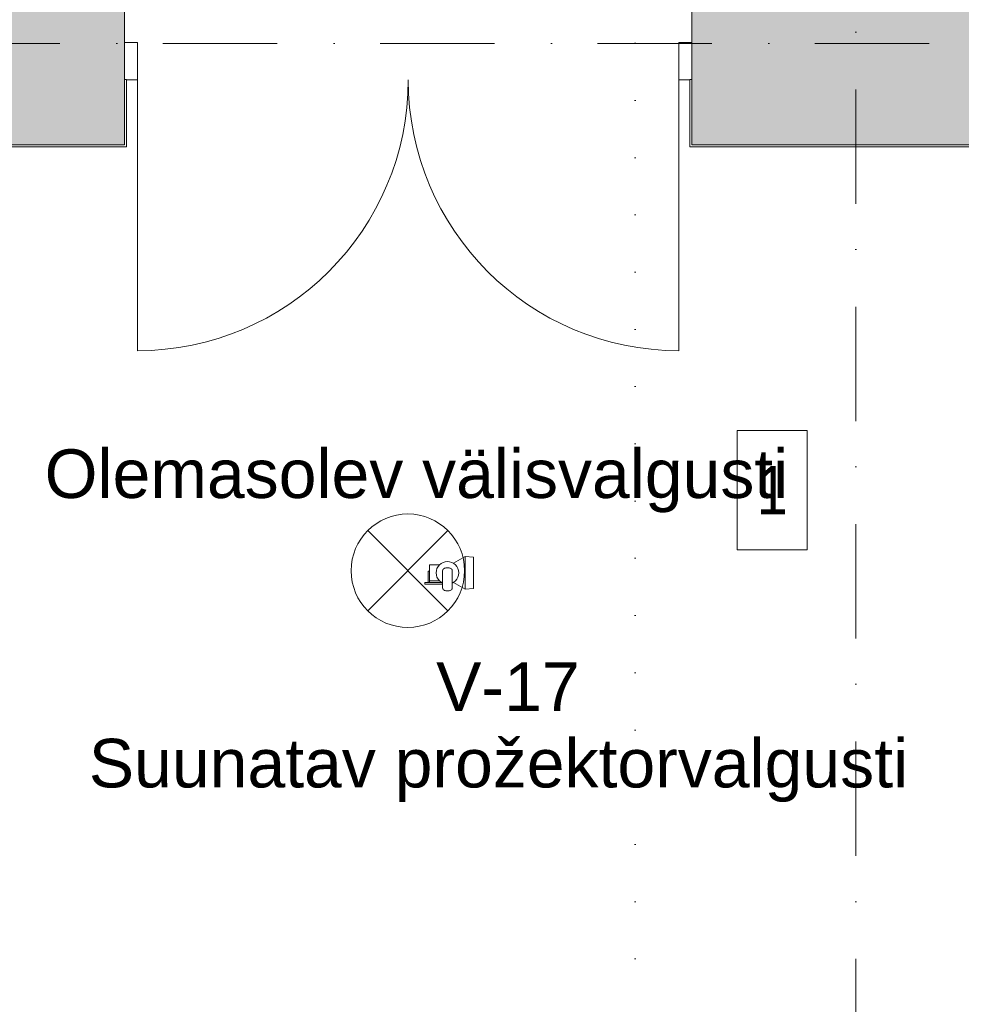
# Model space of a CAD drawing. Header units: millimetres. Extents: x -2532 to 181134, y -4151 to 53885.
# Tile 147 of 165: x 26112 to 29017, y 1082 to 4118. Entities that reach past the tile are written whole.
import ezdxf
from ezdxf.enums import TextEntityAlignment as Align

# ---------------------------------------------------------------- set-up
doc = ezdxf.new("R2010")
doc.units = ezdxf.units.MM
doc.header["$MEASUREMENT"] = 0
for name, pattern in [('Dense Dotted', [176.388884, 0, -176.388884]), ('Dot & Dashed', [670.277762, 352.777767, -176.388884, 0, -141.111112]), ('Wipeout_Contour', [1000, 0, -1000])]:
    doc.linetypes.add(name, pattern=pattern)
for name, color, linetype in [('AR - Lõikejoon plaanis', 7, 'Continuous'), ('AR - Seinad VS', 7, 'Continuous'), ('AR - Teljed', 7, 'Continuous'), ('ARCHICAD Doors', 7, 'Continuous'), ('New_AR - Seinad SS 2', 7, 'Continuous'), ('SA - tähistused - valgustus', 7, 'Continuous'), ('SA - valgustid', 7, 'Continuous')]:
    doc.layers.add(name, color=color, linetype=linetype)
for name, color, linetype, lineweight in [('AR - Lõikejoon plaanis_Pen_No__85', 7, 'Continuous', 9), ('AR - Seinad VS_Pen_No__221', 252, 'Continuous', 13), ('AR - Teljed_Pen_No__4', 8, 'Continuous', 13), ('ARCHICAD Doors_Pen_No__221', 252, 'Continuous', 13), ('ARCHICAD Doors_Pen_No__23', 7, 'Continuous', 5), ('ARCHICAD Doors_Pen_No__3', 7, 'Continuous', 5), ('Märkused - Muinsuskaitselised väärtused_Pen_No__20', 1, 'Continuous', 13), ('New_AR - Seinad SS 2_Pen_No__207', 5, 'Continuous', 13), ('SA - tähistused - valgustus_Pen_No__105', 30, 'Continuous', 5), ('SA - valgustid_Pen_No__105', 30, 'Continuous', 5)]:
    doc.layers.add(name, color=color, linetype=linetype, lineweight=lineweight)
doc.styles.add('GENERATED_STYLE_1', font='txt')
doc.styles.add('GENERATED_STYLE_3', font='txt')
doc.styles.add('GENERATED_STYLE_4', font='txt')

# ---------------------------------------------------------------- blocks, each defined once
blk = doc.blocks.new('Double Door 22')
at = {"layer": 'ARCHICAD Doors_Pen_No__221', "linetype": 'Continuous'}
for p, q in [((-875, 200), (-875, 0)), ((875, 200), (875, 0)), ((-875, 0), (-875, -115)), ((-875, 0), (-875, -115)), ((875, 0), (875, -115)), ((875, 0), (875, -115)), ((-875, -115), (-875, -380)), ((875, -115), (875, -380))]:
    blk.add_line(p, q, dxfattribs=at)
at = {"layer": 'ARCHICAD Doors_Pen_No__23', "linetype": 'Continuous'}
for p, q in [((-835, 0), (-875, 0)), ((-875, 0), (-875, -115)), ((-835, -115), (-835, 0)), ((875, 0), (835, 0)), ((835, 0), (835, -115)), ((875, -115), (875, 0)), ((-875, -115), (-835, -115)), ((835, -115), (875, -115))]:
    blk.add_line(p, q, dxfattribs=at)
at = {"layer": 'ARCHICAD Doors_Pen_No__3', "linetype": 'Continuous'}
for p, q in [((-835, 0), (-835, 835)), ((835, 0), (835, 835))]:
    blk.add_line(p, q, dxfattribs=at)
for centre, start, end in [((-835, 0), 0, 90), ((835, 0), 90, 180)]:
    blk.add_arc(centre, 835, start, end, dxfattribs=at)
blk = doc.blocks.new('Wall_16_1', base_point=(25339.8, 3732.4))
at = {"layer": 'AR - Seinad VS_Pen_No__221', "linetype": 'Continuous'}
for points in [[(25339.8, 4312.4), (25339.8, 3732.4), (26436, 3732.4), (26436, 4312.4)], [(28186, 4312.4), (28186, 3732.4), (29276.6, 3732.4), (29276.9, 4312.4)], [(29276.9, 4312.4), (29276.6, 3732.4), (29846.9, 4312.4)], [(29276.6, 3732.4), (29846.6, 3732.4), (29846.9, 4312.4)]]:
    blk.add_hatch(color=256, dxfattribs=at).paths.add_polyline_path(points)
for p, q in [((26436, 4047.4), (26436, 4312.4)), ((28186, 4047.4), (28186, 4312.4)), ((26436, 3932.4), (26436, 4047.4)), ((28186, 3932.4), (28186, 4047.4)), ((26436, 3732.4), (26436, 3932.4)), ((28186, 3732.4), (28186, 3932.4))]:
    blk.add_line(p, q, dxfattribs=at)
at = {"layer": 'AR - Seinad VS_Pen_No__221', "linetype": 'Continuous', "flags": 128}
for points in [[(25965.4, 4312.4), (25339.8, 4312.4)], [(26436, 4312.4), (26265.4, 4312.4)], [(28350.1, 4312.4), (28186, 4312.4)], [(29846.9, 4312.4), (28650.1, 4312.4)], [(29846.9, 4312.4), (29846.6, 3732.4)], [(25339.8, 3732.4), (26436, 3732.4)], [(28186, 3732.4), (29276.6, 3732.4)]]:
    blk.add_lwpolyline(points, dxfattribs=at)
at = {"layer": 'ARCHICAD Doors', "linetype": 'Continuous', "zscale": 1000, "rotation": 180}
blk.add_blockref('Double Door 22', (27311, 3932.4), dxfattribs=at)
blk = doc.blocks.new('Wall_275_1', base_point=(28186, 3933.2))
at = {"linetype": 'Wipeout_Contour', "ltscale": 113770.397914}
blk.add_wipeout([(28186, 3732.4), (28186, 3933.2), (28180, 3933.2), (28180, 3732.4)], dxfattribs=at).dxf.layer = 'New_AR - Seinad SS 2'
at = {"layer": 'New_AR - Seinad SS 2_Pen_No__207', "linetype": 'Continuous', "flags": 128}
blk.add_lwpolyline([(28180, 3933.2), (28186, 3933.2)], dxfattribs=at)
at = {"linetype": 'Wipeout_Contour', "ltscale": 85284.003677}
blk.add_wipeout([(28180, 3732.4), (28180, 3726.4), (28186, 3732.4)], dxfattribs=at).dxf.layer = 'New_AR - Seinad SS 2'
at = {"layer": 'New_AR - Seinad SS 2_Pen_No__207', "linetype": 'Continuous', "flags": 128}
for points in [[(28180, 3933.2), (28180, 3726.4)], [(28186, 3732.4), (28186, 3933.2)]]:
    blk.add_lwpolyline(points, dxfattribs=at)
at = {"linetype": 'Wipeout_Contour', "ltscale": 85288.042182}
blk.add_wipeout([(28186, 3732.4), (28180, 3726.4), (28186, 3726.4)], dxfattribs=at).dxf.layer = 'New_AR - Seinad SS 2'
at = {"layer": 'New_AR - Seinad SS 2_Pen_No__207', "linetype": 'Continuous', "flags": 128}
blk.add_lwpolyline([(28180, 3726.4), (28186, 3726.4)], dxfattribs=at)
blk = doc.blocks.new('Wall_276_1', base_point=(28186, 3732.4))
at = {"linetype": 'Wipeout_Contour', "ltscale": 115877.73624}
blk.add_wipeout([(29270.6, 3732.4), (28186, 3732.4), (28186, 3726.4), (29270.6, 3726.4)], dxfattribs=at).dxf.layer = 'New_AR - Seinad SS 2'
at = {"linetype": 'Wipeout_Contour', "ltscale": 88528.557445}
blk.add_wipeout([(29270.6, 3726.4), (29276.6, 3732.4), (29270.6, 3732.4)], dxfattribs=at).dxf.layer = 'New_AR - Seinad SS 2'
at = {"layer": 'New_AR - Seinad SS 2_Pen_No__207', "linetype": 'Continuous', "flags": 128}
for points in [[(29276.6, 3732.4), (28186, 3732.4)], [(28186, 3726.4), (29270.6, 3726.4)]]:
    blk.add_lwpolyline(points, dxfattribs=at)
at = {"linetype": 'Wipeout_Contour', "ltscale": 88532.630609}
blk.add_wipeout([(29270.6, 3726.4), (29276.6, 3726.4), (29276.6, 3732.4)], dxfattribs=at).dxf.layer = 'New_AR - Seinad SS 2'
at = {"layer": 'New_AR - Seinad SS 2_Pen_No__207', "linetype": 'Continuous', "flags": 128}
blk.add_lwpolyline([(29276.6, 3732.4), (29276.6, 3726.4)], dxfattribs=at)
blk = doc.blocks.new('Wall_289_1', base_point=(25339.8, 3732.4))
at = {"linetype": 'Wipeout_Contour', "ltscale": 104632.860448}
blk.add_wipeout([(26436, 3732.4), (25345.8, 3732.4), (25345.8, 3726.4), (26436, 3726.4)], dxfattribs=at).dxf.layer = 'New_AR - Seinad SS 2'
at = {"linetype": 'Wipeout_Contour', "ltscale": 80099.213762}
blk.add_wipeout([(26436, 3726.4), (26442, 3726.4), (26436, 3732.4)], dxfattribs=at).dxf.layer = 'New_AR - Seinad SS 2'
at = {"layer": 'New_AR - Seinad SS 2_Pen_No__207', "linetype": 'Continuous', "flags": 128}
for points in [[(26436, 3732.4), (25345.8, 3732.4)], [(25345.8, 3726.4), (26442, 3726.4)]]:
    blk.add_lwpolyline(points, dxfattribs=at)
at = {"linetype": 'Wipeout_Contour', "ltscale": 80105.142464}
blk.add_wipeout([(26436, 3732.4), (26442, 3726.4), (26442, 3732.4)], dxfattribs=at).dxf.layer = 'New_AR - Seinad SS 2'
at = {"layer": 'New_AR - Seinad SS 2_Pen_No__207', "linetype": 'Continuous', "flags": 128}
blk.add_lwpolyline([(26442, 3726.4), (26442, 3732.4)], dxfattribs=at)
blk = doc.blocks.new('Wall_290_1', base_point=(26436, 3732.4))
at = {"linetype": 'Wipeout_Contour', "ltscale": 106862.205568}
blk.add_wipeout([(26442, 3732.4), (26442, 3933.2), (26436, 3933.2), (26436, 3732.4)], dxfattribs=at).dxf.layer = 'New_AR - Seinad SS 2'
at = {"layer": 'New_AR - Seinad SS 2_Pen_No__207', "linetype": 'Continuous', "flags": 128}
for points in [[(26442, 3933.2), (26436, 3933.2)], [(26436, 3933.2), (26436, 3732.4)], [(26442, 3732.4), (26442, 3933.2)]]:
    blk.add_lwpolyline(points, dxfattribs=at)
blk = doc.blocks.new('Standard grid marker')
at = {"layer": 'AR - Teljed_Pen_No__4', "linetype": 'Dot & Dashed'}
blk.add_line((1000, 0), (44867.9, 0), dxfattribs=at)
at = {"layer": 'AR - Teljed_Pen_No__4', "style": 'GENERATED_STYLE_1'}
for tag, p in [('AC_MarkerText_1_0', (-300, 14.3)), ('AC_MarkerText_1_1', (46167.9, 14.3))]:
    blk.add_attdef(tag, text='', height=250, dxfattribs=at).set_placement(p, align=Align.MIDDLE_CENTER)
blk = doc.blocks.new('Standard grid marker_8')
at = {"layer": 'AR - Teljed_Pen_No__4', "linetype": 'Dot & Dashed'}
blk.add_line((1000, 0), (40415.7, 0), dxfattribs=at)
at = {"layer": 'AR - Teljed_Pen_No__4', "style": 'GENERATED_STYLE_1'}
for tag, p in [('AC_MarkerText_1_0', (-300, 12.2)), ('AC_MarkerText_1_1', (41715.7, 12.2))]:
    blk.add_attdef(tag, text='', height=250, rotation=270, dxfattribs=at).set_placement(p, align=Align.MIDDLE_CENTER)
blk = doc.blocks.new('Pendant Lamp 22')
at = {"layer": 'SA - valgustid_Pen_No__105', "linetype": 'Continuous'}
for p, q in [((-123.7, 123.7), (123.7, -123.7)), ((-123.7, -123.7), (123.7, 123.7))]:
    blk.add_line(p, q, dxfattribs=at)
for start, end in [(0, 180), (180, 0)]:
    blk.add_arc((0, 0), 175, start, end, dxfattribs=at)
blk = doc.blocks.new('Spotlamp Ceiling 22')
at = {"layer": 'SA - valgustid_Pen_No__105', "linetype": 'Continuous'}
for p, q in [((30, 68), (30, 69.9)), ((35, 69.9), (30, 69.9)), ((30, 63.7), (30, 68)), ((30, 57), (30, 63.7)), ((35, 68), (35, 69.9)), ((35, 63.7), (35, 68)), ((35, 57), (35, 63.7)), ((-24.8, 55), (-25, 55)), ((-25, 55), (-25, 24.4)), ((-24.1, 55), (-24.8, 55)), ((-23.1, 55), (-24.1, 55)), ((-21.7, 55), (-23.1, 55)), ((-19.8, 55), (-21.7, 55)), ((-17.7, 55), (-19.8, 55)), ((-13.4, 32.3), (-19.4, 29.1)), ((-15.2, 55), (-17.7, 55)), ((-12.5, 55), (-15.2, 55)), ((-6.8, 34.3), (-13.4, 32.3)), ((-9.6, 55), (-12.5, 55)), ((-6.5, 55), (-9.6, 55)), ((0, 35), (-6.8, 34.3)), ((-3.3, 55), (-6.5, 55)), ((-5, 60), (-5, 60)), ((-5, 60), (-5, 59.9)), ((-5, 60), (30, 60)), ((-5, 59.9), (-5, 59.8)), ((-5, 59.8), (-5, 59.7)), ((-5, 59.7), (-5, 59.5)), ((-5, 59.5), (-5, 59.3)), ((-5, 59.3), (-5, 59)), ((-5, 59), (-5, 58.8)), ((-5, 58.8), (-5, 58.5)), ((-5, 58.5), (-5, 58.1)), ((-5, 58.1), (-5, 57.8)), ((-5, 57.8), (-5, 57.5)), ((-5, 57.5), (-5, 57.2)), ((-5, 57.2), (-5, 56.9)), ((-5, 56.9), (-5, 56.5)), ((-5, 56.5), (-5, 56.2)), ((-5, 56.2), (-5, 56)), ((-5, 56), (-5, 55.7)), ((-5, 55.7), (-5, 55.5)), ((-5, 55.5), (-5, 55.3)), ((-5, 55.3), (-5, 55.2)), ((-5, 55.2), (-5, 55.1)), ((-5, 55.1), (-5, 55)), ((-5, 55), (-5, 55)), ((0, 55), (-3.3, 55)), ((3.3, 55), (0, 55)), ((6.8, 34.3), (0, 35)), ((6.5, 55), (3.3, 55)), ((9.6, 55), (6.5, 55)), ((13.4, 32.3), (6.8, 34.3)), ((12.5, 55), (9.6, 55)), ((15.2, 55), (12.5, 55)), ((19.4, 29.1), (13.4, 32.3)), ((17.7, 55), (15.2, 55)), ((19.8, 55), (17.7, 55)), ((21.7, 55), (19.8, 55)), ((23.1, 55), (21.7, 55)), ((24.1, 55), (23.1, 55)), ((24.8, 55), (24.1, 55)), ((25, 55), (24.8, 55)), ((25, 55), (25, 24.4)), ((25, 55), (30, 55)), ((30, 48.3), (30, 57)), ((30, 37.8), (30, 48.3)), ((30, 26), (30, 37.8)), ((35, 48.3), (35, 57)), ((35, 37.8), (35, 48.3)), ((35, 26), (35, 37.8)), ((-34.3, 6.8), (-35, 0)), ((-32.3, 13.4), (-34.3, 6.8)), ((-29.1, 19.4), (-32.3, 13.4)), ((-24.7, 24.7), (-29.1, 19.4)), ((-19.4, 29.1), (-24.7, 24.7)), ((-14.8, 7), (-15, 5)), ((-15, 5), (-15, -5)), ((-14.2, 8.8), (-14.8, 7)), ((-13.3, 10.6), (-14.2, 8.8)), ((-12.1, 12.1), (-13.3, 10.6)), ((-10.6, 13.3), (-12.1, 12.1)), ((-8.8, 14.2), (-10.6, 13.3)), ((-7, 14.8), (-8.8, 14.2)), ((-5, 15), (-7, 14.8)), ((45, 15), (-5, 15)), ((24.7, 24.7), (19.4, 29.1)), ((29.1, 19.4), (24.7, 24.7)), ((31.5, 15), (29.1, 19.4)), ((30, 17.8), (30, 26)), ((35, 15), (35, 26)), ((47, 14.8), (45, 15)), ((48.8, 14.2), (47, 14.8)), ((50.6, 13.3), (48.8, 14.2)), ((52.1, 12.1), (50.6, 13.3)), ((53.3, 10.6), (52.1, 12.1)), ((54.2, 8.8), (53.3, 10.6)), ((54.8, 7), (54.2, 8.8)), ((55, 5), (54.8, 7)), ((55, -5), (55, 5)), ((-49.9, -54.9), (-29.7, -18.4)), ((-35, 0), (-34.3, -6.8)), ((-34.3, -6.8), (-32.3, -13.4)), ((-32.3, -13.4), (-29.1, -19.4)), ((-29.1, -19.4), (-24.7, -24.7)), ((-24.7, -24.7), (-19.4, -29.1)), ((-19.4, -29.1), (-13.4, -32.3)), ((-15, -5), (-14.8, -7)), ((-14.8, -7), (-14.2, -8.8)), ((-14.2, -8.8), (-13.3, -10.6)), ((-13.3, -10.6), (-12.1, -12.1)), ((-12.1, -12.1), (-10.6, -13.3)), ((-10.6, -13.3), (-8.8, -14.2)), ((-8.8, -14.2), (-7, -14.8)), ((-7, -14.8), (-5, -15)), ((-5, -15), (45, -15)), ((13.4, -32.3), (19.4, -29.1)), ((19.4, -29.1), (24.7, -24.7)), ((24.7, -24.7), (29.1, -19.4)), ((29.1, -19.4), (31.5, -15)), ((49.9, -54.9), (29.7, -18.4)), ((45, -15), (47, -14.8)), ((47, -14.8), (48.8, -14.2)), ((48.8, -14.2), (50.6, -13.3)), ((50.6, -13.3), (52.1, -12.1)), ((52.1, -12.1), (53.3, -10.6)), ((53.3, -10.6), (54.2, -8.8)), ((54.2, -8.8), (54.8, -7)), ((54.8, -7), (55, -5)), ((-50, -55), (-49.9, -54.9)), ((-49.6, -55), (-50, -55)), ((-49.9, -55.1), (-50, -55)), ((-48.1, -79.9), (-49.9, -55.1)), ((-48.3, -55), (-49.6, -55)), ((-46.2, -55), (-48.3, -55)), ((-43.3, -55), (-46.2, -55)), ((-39.7, -55), (-43.3, -55)), ((-35.4, -55), (-39.7, -55)), ((-30.4, -55), (-35.4, -55)), ((-25, -55), (-30.4, -55)), ((-19.1, -55), (-25, -55)), ((-12.9, -55), (-19.1, -55)), ((-13.4, -32.3), (-6.8, -34.3)), ((-6.5, -55), (-12.9, -55)), ((-6.8, -34.3), (0, -35)), ((0, -55), (-6.5, -55)), ((0, -35), (6.8, -34.3)), ((6.5, -55), (0, -55)), ((12.9, -55), (6.5, -55)), ((6.8, -34.3), (13.4, -32.3)), ((19.1, -55), (12.9, -55)), ((25, -55), (19.1, -55)), ((30.4, -55), (25, -55)), ((35.4, -55), (30.4, -55)), ((39.7, -55), (35.4, -55)), ((43.3, -55), (39.7, -55)), ((46.2, -55), (43.3, -55)), ((48.3, -55), (46.2, -55)), ((48.1, -79.9), (49.9, -55.1)), ((49.6, -55), (48.3, -55)), ((50, -55), (49.6, -55)), ((50, -55), (49.9, -54.9)), ((49.9, -55.1), (50, -55)), ((-48, -80), (-48.1, -79.9)), ((-47.6, -80), (-48, -80)), ((-46.4, -80), (-47.6, -80)), ((-44.3, -80), (-46.4, -80)), ((-41.6, -80), (-44.3, -80)), ((-38.1, -80), (-41.6, -80)), ((-33.9, -80), (-38.1, -80)), ((-29.2, -80), (-33.9, -80)), ((-24, -80), (-29.2, -80)), ((-18.4, -80), (-24, -80)), ((-12.4, -80), (-18.4, -80)), ((-6.3, -80), (-12.4, -80)), ((0, -80), (-6.3, -80)), ((6.3, -80), (0, -80)), ((12.4, -80), (6.3, -80)), ((18.4, -80), (12.4, -80)), ((24, -80), (18.4, -80)), ((29.2, -80), (24, -80)), ((33.9, -80), (29.2, -80)), ((38.1, -80), (33.9, -80)), ((41.6, -80), (38.1, -80)), ((44.3, -80), (41.6, -80)), ((46.4, -80), (44.3, -80)), ((47.6, -80), (46.4, -80)), ((48, -80), (47.6, -80)), ((48, -80), (48.1, -79.9))]:
    blk.add_line(p, q, dxfattribs=at)
blk = doc.blocks.new('Cutting Plane_1_1', base_point=(28011, -2025.7))
at = {"layer": 'AR - Lõikejoon plaanis_Pen_No__85', "linetype": 'Dense Dotted'}
blk.add_line((28011, -1425.7), (28011, 39601.8), dxfattribs=at)
blk = doc.blocks.new('Label_255_1', base_point=(27341.4, 2491.7))
at = {"layer": 'SA - tähistused - valgustus_Pen_No__105', "insert": (26189.4, 2793.1), "char_height": 150, "attachment_point": 1, "style": 'GENERATED_STYLE_3'}
blk.add_mtext('\\A1;{\\pql;\\pt0,105000;\\fArial|b0|i0|c0|p34;Olemasolev välisvalgusti\\fArial|b0|i0|c0|p34;\\A1{\\H.66x;\\S^  ;}\\fArial|b0|i0|c0|p34;\\fArial|b0|i0|c0|p34;\\A1{\\H.66x;\\S^  ;}\\fArial|b0|i0|c0|p34; \\fArial|b0|i0|c0|p34;\\fArial|b0|i0|c0|p34;\\fArial|b0|i0|c0|p34;\\fArial|b0|i0|c0|p34;\\fArial|b0|i0|c0|p34;\\fArial|b0|i0|c0|p34;\\fArial|b0|i0|c0|p34;\\fArial|b0|i0|c0|p34;\\fArial|b0|i0|c0|p34;\\fArial|b0|i0|c0|p34;\\fArial|b0|i0|c0|p34;\\fArial|b0|i0|c0|p34;\\fArial|b0|i0|c0|p34;\\fArial|b0|i0|c0|p34;\\fArial|b0|i0|c0|p34;\\fArial|b0|i0|c0|p34;\\fArial|b0|i0|c0|p34;\\fArial|b0|i0|c0|p34;\\fArial|b0|i0|c0|p34;\\fArial|b0|i0|c0|p34;\\fArial|b0|i0|c0|p34;\\fArial|b0|i0|c0|p34;\\fArial|b0|i0|c0|p34;\\fArial|b0|i0|c0|p34;\\fArial|b0|i0|c0|p34;\\fArial|b0|i0|c0|p34;\\fArial|b0|i0|c0|p34;\\fArial|b0|i0|c0|p34;\\fArial|b0|i0|c0|p34;\\fArial|b0|i0|c0|p34;\\fArial|b0|i0|c0|p34;\\fArial|b0|i0|c0|p34;\\fArial|b0|i0|c0|p34;\\fArial|b0|i0|c0|p34;\\fArial|b0|i0|c0|p34;\\fArial|b0|i0|c0|p34;\\fArial|b0|i0|c0|p34;\\fArial|b0|i0|c0|p34;\\fArial|b0|i0|c0|p34;\\fArial|b0|i0|c0|p34;\\fArial|b0|i0|c0|p34;\\fArial|b0|i0|c0|p34;\\fArial|b0|i0|c0|p34;}', dxfattribs=at)
blk = doc.blocks.new('Label_256_1', base_point=(27656.7, 2270.5))
at = {"layer": 'SA - tähistused - valgustus_Pen_No__105', "char_height": 150, "attachment_point": 2, "style": 'GENERATED_STYLE_3'}
for s, insert in [('\\A1;{\\pqc;\\pt0,105000;\\fArial|b0|i0|c0|p34;V-17\\fArial|b0|i0|c0|p34;\\A1{\\H.66x;\\S^  ;}\\fArial|b0|i0|c0|p34;\\fArial|b0|i0|c0|p34;\\A1{\\H.66x;\\S^  ;}\\fArial|b0|i0|c0|p34; \\fArial|b0|i0|c0|p34;\\fArial|b0|i0|c0|p34;\\fArial|b0|i0|c0|p34;\\fArial|b0|i0|c0|p34;\\fArial|b0|i0|c0|p34;\\fArial|b0|i0|c0|p34;\\fArial|b0|i0|c0|p34;\\fArial|b0|i0|c0|p34;\\fArial|b0|i0|c0|p34;\\fArial|b0|i0|c0|p34;\\fArial|b0|i0|c0|p34;\\fArial|b0|i0|c0|p34;\\fArial|b0|i0|c0|p34;\\fArial|b0|i0|c0|p34;\\fArial|b0|i0|c0|p34;\\fArial|b0|i0|c0|p34;\\fArial|b0|i0|c0|p34;\\fArial|b0|i0|c0|p34;\\fArial|b0|i0|c0|p34;\\fArial|b0|i0|c0|p34;\\fArial|b0|i0|c0|p34;\\fArial|b0|i0|c0|p34;\\fArial|b0|i0|c0|p34;\\fArial|b0|i0|c0|p34;\\fArial|b0|i0|c0|p34;\\fArial|b0|i0|c0|p34;\\fArial|b0|i0|c0|p34;\\fArial|b0|i0|c0|p34;\\fArial|b0|i0|c0|p34;\\fArial|b0|i0|c0|p34;\\fArial|b0|i0|c0|p34;\\fArial|b0|i0|c0|p34;\\fArial|b0|i0|c0|p34;\\fArial|b0|i0|c0|p34;\\fArial|b0|i0|c0|p34;\\fArial|b0|i0|c0|p34;\\fArial|b0|i0|c0|p34;\\fArial|b0|i0|c0|p34;\\fArial|b0|i0|c0|p34;\\fArial|b0|i0|c0|p34;\\fArial|b0|i0|c0|p34;\\fArial|b0|i0|c0|p34;\\fArial|b0|i0|c0|p34;}', (27656.7, 2136.2)), ('\\A1;{\\pqc;\\pt0,105000;\\fArial|b0|i0|c0|p34;Suunatav prožektorvalgusti \\fArial|b0|i0|c0|p34;\\A1{\\H.66x;\\S^  ;}\\fArial|b0|i0|c0|p34;\\fArial|b0|i0|c0|p34;\\A1{\\H.66x;\\S^  ;}\\fArial|b0|i0|c0|p34;\\fArial|b0|i0|c0|p34;\\fArial|b0|i0|c0|p34;\\fArial|b0|i0|c0|p34;\\fArial|b0|i0|c0|p34;\\fArial|b0|i0|c0|p34;\\fArial|b0|i0|c0|p34;\\fArial|b0|i0|c0|p34;\\fArial|b0|i0|c0|p34;\\fArial|b0|i0|c0|p34;\\fArial|b0|i0|c0|p34;\\fArial|b0|i0|c0|p34;\\fArial|b0|i0|c0|p34;\\fArial|b0|i0|c0|p34;\\fArial|b0|i0|c0|p34;\\fArial|b0|i0|c0|p34;\\fArial|b0|i0|c0|p34;\\fArial|b0|i0|c0|p34;\\fArial|b0|i0|c0|p34;\\fArial|b0|i0|c0|p34;\\fArial|b0|i0|c0|p34;\\fArial|b0|i0|c0|p34;\\fArial|b0|i0|c0|p34;\\fArial|b0|i0|c0|p34;\\fArial|b0|i0|c0|p34;\\fArial|b0|i0|c0|p34;\\fArial|b0|i0|c0|p34;\\fArial|b0|i0|c0|p34;\\fArial|b0|i0|c0|p34;\\fArial|b0|i0|c0|p34;\\fArial|b0|i0|c0|p34;\\fArial|b0|i0|c0|p34;\\fArial|b0|i0|c0|p34;\\fArial|b0|i0|c0|p34;\\fArial|b0|i0|c0|p34;\\fArial|b0|i0|c0|p34;\\fArial|b0|i0|c0|p34;\\fArial|b0|i0|c0|p34;\\fArial|b0|i0|c0|p34;\\fArial|b0|i0|c0|p34;\\fArial|b0|i0|c0|p34;\\fArial|b0|i0|c0|p34;\\fArial|b0|i0|c0|p34;\\fArial|b0|i0|c0|p34;}', (27656.7, 1900.5))]:
    blk.add_mtext(s, dxfattribs=dict(at, insert=insert))

msp = doc.modelspace()

# ---------------------------------------------------------------- linework, layer by layer
at = {"layer": 'Märkused - Muinsuskaitselised väärtused_Pen_No__20', "linetype": 'Continuous', "flags": 128}
msp.add_lwpolyline([(28325.6, 2850.8), (28541.6, 2850.8), (28541.6, 2483.7), (28325.6, 2483.7)], close=True, dxfattribs=at)

# ---------------------------------------------------------------- block references
at = {"layer": 'AR - Lõikejoon plaanis'}
msp.add_blockref('Cutting Plane_1_1', (28011, -2025.7), dxfattribs=at)
at = {"layer": 'AR - Seinad VS'}
msp.add_blockref('Wall_16_1', (25339.8, 3732.4), dxfattribs=at)
at = {"layer": 'SA - tähistused - valgustus', "linetype": 'Continuous'}
for name, p in [('Label_255_1', (27341.4, 2491.7)), ('Label_256_1', (27656.7, 2270.5))]:
    msp.add_blockref(name, p, dxfattribs=at)
at = {"layer": 'SA - valgustid', "linetype": 'Continuous', "zscale": 1000}
msp.add_blockref('Pendant Lamp 22', (27309.8, 2418.8), dxfattribs=at)
at = {"layer": 'SA - valgustid', "linetype": 'Continuous', "xscale": -1, "zscale": 1000, "rotation": 90}
msp.add_blockref('Spotlamp Ceiling 22', (27431.9, 2412.3), dxfattribs=at)

# ---------------------------------------------------------------- texts
at = {"layer": 'Märkused - Muinsuskaitselised väärtused_Pen_No__20', "linetype": 'Continuous', "insert": (28433.6, 2592.3), "char_height": 150, "attachment_point": 8, "style": 'GENERATED_STYLE_4'}
msp.add_mtext('\\A1;{\\pqc;\\fArial Narrow|b0|i0|c0|p34;1}', dxfattribs=at)

# ---------------------------------------------------------------- next in the draw order: block references
at = {"layer": 'New_AR - Seinad SS 2'}
for name, p in [('Wall_275_1', (28186, 3933.2)), ('Wall_289_1', (25339.8, 3732.4))]:
    msp.add_blockref(name, p, dxfattribs=at)

# ---------------------------------------------------------------- next in the draw order: block references
for name, p in [('Wall_290_1', (26436, 3732.4)), ('Wall_276_1', (28186, 3732.4))]:
    msp.add_blockref(name, p, dxfattribs=at)

# ---------------------------------------------------------------- next in the draw order: block references
at = {"layer": 'AR - Teljed', "linetype": 'Continuous', "zscale": 1000, "rotation": 90}
msp.add_blockref('Standard grid marker_8', (28691.5, -1471.7), dxfattribs=at)
at = {"layer": 'AR - Teljed', "linetype": 'Continuous', "zscale": 1000}
msp.add_blockref('Standard grid marker', (-1931.8, 4044.8), dxfattribs=at)

doc.saveas('drawing.dxf')
